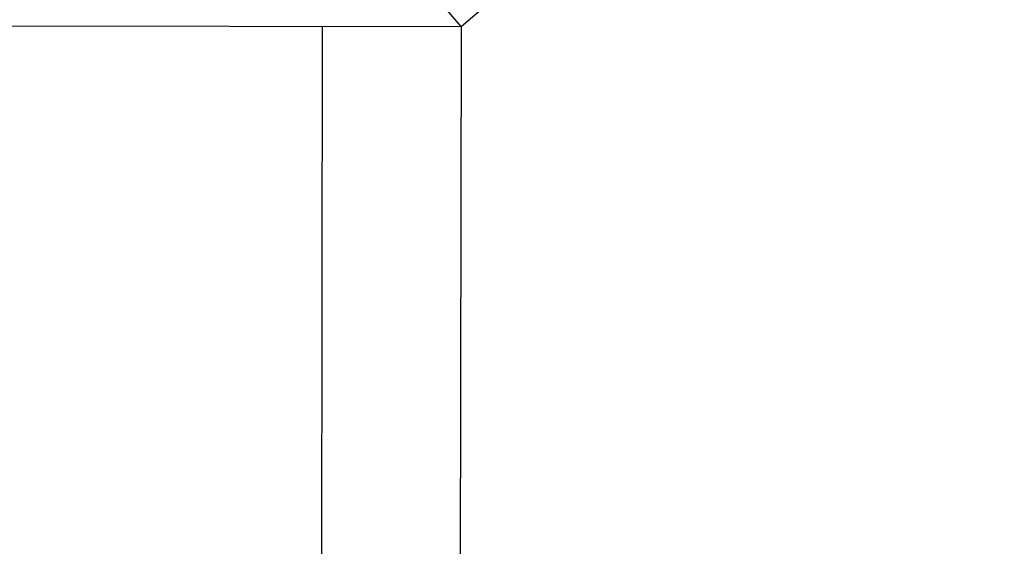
# Model space of a CAD drawing. Header units: metres. Extents: x -912764 to -454925, y -2226138 to -1112338.
# Tile 69 of 256: x -456380.0393 to -456379.9684, y -1112964.8962 to -1112964.8583. Entities that reach past the tile are written whole.
import ezdxf

# ---------------------------------------------------------------- set-up
doc = ezdxf.new("R2010")
doc.units = ezdxf.units.M
doc.linetypes.add('SOLID', pattern=[0])
doc.layers.add('025-ZSvodidlo', color=1, linetype='Continuous')
doc.layers.add('_NOVÝ STAV', color=1, linetype='Continuous', lineweight=30)
doc.layers.add('_NOVÝ STAV - POPISKY KATASTR', color=7, linetype='Continuous', lineweight=30)

# ---------------------------------------------------------------- blocks, each defined once
blk = doc.blocks.new('A$C021ef3a7')
at = {"layer": '025-ZSvodidlo', "color": 1}
for p, q in [((-0.09274333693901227, 0.2049774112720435), (-0.03458863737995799, 0.2548298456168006)), ((-0.09274333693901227, 0.2049774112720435), (-0.09795000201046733, 0.2110511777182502)), ((-0.2327495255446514, 0.2051846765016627), (-0.09274333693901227, 0.2049774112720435)), ((-0.1027496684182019, 0.2049922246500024), (-0.1040983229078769, -0.7009265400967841)), ((-0.09274967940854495, 0.2049774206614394), (-0.0940989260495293, -0.7013413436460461))]:
    blk.add_line(p, q, dxfattribs=at)
blk = doc.blocks.new('A$C4eac8e0d')
at = {"layer": '_NOVÝ STAV', "linetype": 'SOLID'}
blk.add_blockref('A$C021ef3a7', (-0.1978895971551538, 0.8807427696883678), dxfattribs=at)

msp = doc.modelspace()

# ---------------------------------------------------------------- block references
at = {"layer": '_NOVÝ STAV - POPISKY KATASTR', "lineweight": 50}
msp.add_blockref('A$C4eac8e0d', (-456379.7168491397, -1112965.944536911), dxfattribs=at)

doc.saveas('drawing.dxf')
